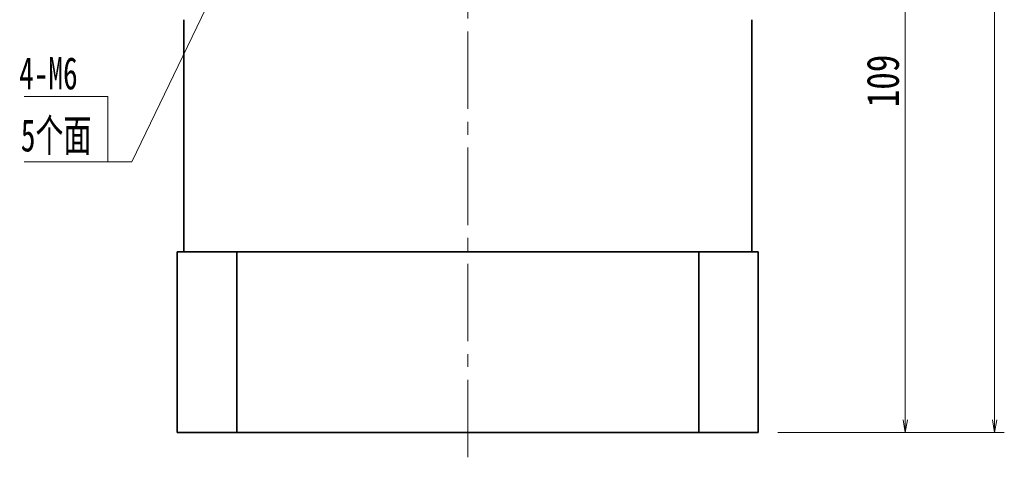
# Model space of a CAD drawing. Header units: millimetres. Extents: x -3 to 659, y 0 to 450.
# Tile 3 of 7: x 328 to 480, y 238 to 306. Entities that reach past the tile are written whole.
import ezdxf

# ---------------------------------------------------------------- set-up
doc = ezdxf.new("R2010")
doc.units = ezdxf.units.MM
doc.linetypes.add('点画线', pattern=[18, 12, -2, 2, -2])
for name, color, linetype, lineweight in [('中心线层', 1, '点画线', 18), ('尺寸线层', 3, 'Continuous', 18), ('粗实线层', 7, 'Continuous', 35)]:
    doc.layers.add(name, color=color, linetype=linetype, lineweight=lineweight)
doc.styles.add('宋体', font='txt', dxfattribs={"width": 0.8})
doc.styles.add('标准', font='txt', dxfattribs={"width": 0.667})
doc.dimstyles.new('A水平标注$0', dxfattribs={"dimtxt": 3.5, "dimasz": 2, "dimexe": 1.5, "dimexo": 3, "dimgap": 1.1, "dimtad": 1, "dimtoh": 1, "dimdec": 4, "dimdsep": 46, "dimtxsty": '宋体', "dimblk": 'OPEN', "dimcen": 3, "dimclrd": 3, "dimclre": 3, "dimclrt": 6, "dimadec": 0, "dimazin": 0, "dimtm": 1e-09, "dimtfac": 1, "dimtdec": 4, "dimtix": 1, "dimtmove": 0, "dimatfit": 3, "dimldrblk": 'OPEN', "dimfxl": 0, "dimlwd": 13, "dimlwe": 13, "dimarcsym": 0})

# ---------------------------------------------------------------- blocks, each defined once
blk = doc.blocks.new('_Open')
at = {"color": 0, "linetype": 'ByBlock', "lineweight": -2}
for p, q in [((-1, 0.167), (0, 0)), ((-1, -0.167), (0, 0)), ((0, 0), (-1, 0))]:
    blk.add_line(p, q, dxfattribs=at)
blk = doc.blocks.new('*D34')
at = {"layer": 'Defpoints', "color": 0}
for p in [(442.3, 396.11), (442.3, 242.11), (478.91, 242.11)]:
    blk.add_point(p, dxfattribs=at)
at = {"layer": '尺寸线层', "color": 3, "lineweight": 13}
for p, q in [((445.3, 396.11), (480.41, 396.11)), ((478.91, 394.11), (478.91, 244.11)), ((445.3, 242.11), (480.41, 242.11))]:
    blk.add_line(p, q, dxfattribs=at)
at = {"layer": '尺寸线层', "color": 3, "lineweight": 13, "xscale": 2, "yscale": 2, "zscale": 2}
for p, rotation in [((478.91, 396.11), 89.99999999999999), ((478.91, 242.11), 270)]:
    blk.add_blockref('_Open', p, dxfattribs=dict(at, rotation=rotation))
at = {"layer": '尺寸线层', "color": 6, "insert": (475.48, 319.11), "char_height": 5, "attachment_point": 5, "rotation": 90, "style": '宋体'}
blk.add_mtext('154', dxfattribs=at)
blk = doc.blocks.new('*D35')
at = {"layer": 'Defpoints', "color": 0}
for p in [(448.95, 351.11), (442.3, 242.11), (465.07, 242.11)]:
    blk.add_point(p, dxfattribs=at)
at = {"layer": '尺寸线层', "color": 3, "lineweight": 13}
for p, q in [((451.95, 351.11), (466.57, 351.11)), ((465.07, 349.11), (465.07, 244.11)), ((445.3, 242.11), (466.57, 242.11))]:
    blk.add_line(p, q, dxfattribs=at)
at = {"layer": '尺寸线层', "color": 3, "lineweight": 13, "xscale": 2, "yscale": 2, "zscale": 2}
for p, rotation in [((465.07, 351.11), 90), ((465.07, 242.11), 270)]:
    blk.add_blockref('_Open', p, dxfattribs=dict(at, rotation=rotation))
at = {"layer": '尺寸线层', "color": 6, "insert": (461.62, 296.61), "char_height": 5, "attachment_point": 5, "rotation": 90, "style": '宋体'}
blk.add_mtext('109', dxfattribs=at)

msp = doc.modelspace()

# ---------------------------------------------------------------- linework, layer by layer
at = {"layer": '中心线层'}
msp.add_line((397.29853, 238.28369), (397.29853, 399.10857), dxfattribs=at)
at = {"layer": '尺寸线层', "color": 0, "linetype": 'Continuous'}
msp.add_line((359.17721, 312.94714), (345.23364, 284.0902), dxfattribs=at)
at = {"layer": '尺寸线层', "color": 0}
for p, q in [((341.56002, 294.1793), (328.5851, 294.1793)), ((341.56002, 284.0902), (341.56002, 294.1793)), ((341.56002, 284.0902), (328.5851, 284.0902)), ((345.23364, 284.0902), (341.56002, 284.0902))]:
    msp.add_line(p, q, dxfattribs=at)
at = {"layer": '粗实线层'}
for p, q in [((353.29853, 306.10857), (353.29853, 270.10857)), ((441.29853, 306.10857), (441.29853, 270.10857)), ((442.29853, 270.10857), (352.29853, 270.10857)), ((352.29853, 242.10857), (352.29853, 270.10857)), ((361.50407, 242.10857), (361.50407, 270.10857)), ((433.09299, 242.10857), (433.09299, 270.10857)), ((442.29853, 270.10857), (442.29853, 242.10857)), ((442.29853, 242.10857), (352.29853, 242.10857))]:
    msp.add_line(p, q, dxfattribs=at)

# ---------------------------------------------------------------- texts
at = {"layer": '尺寸线层', "color": 0, "style": '标准', "width": 0.667}
for s, p in [('4-M6', (327.78976, 295.31146)), ('5个面', (328.05182, 285.68448))]:
    msp.add_text(s, height=5, dxfattribs=at).set_placement(p)

# ---------------------------------------------------------------- dimensions: what is measured, and where the dimension line sits
at = {"layer": '尺寸线层'}
for base, p1, picture, middle in [((478.9093, 242.10857), (442.29853, 396.10857), '*D34', (475.47913, 319.10857)), ((465.06881, 242.10857), (448.95065, 351.10857), '*D35', (461.62468, 296.60857))]:
    dim = msp.add_linear_dim(base=base, p1=p1, p2=(442.29853, 242.10857), angle=270, dimstyle='A水平标注$0', override={"dimtxt": 5, "dimgap": 1}, dxfattribs=at)
    dim.commit()
    dim.dimension.update_dxf_attribs({"geometry": picture, "text_midpoint": middle})

doc.saveas('drawing.dxf')
